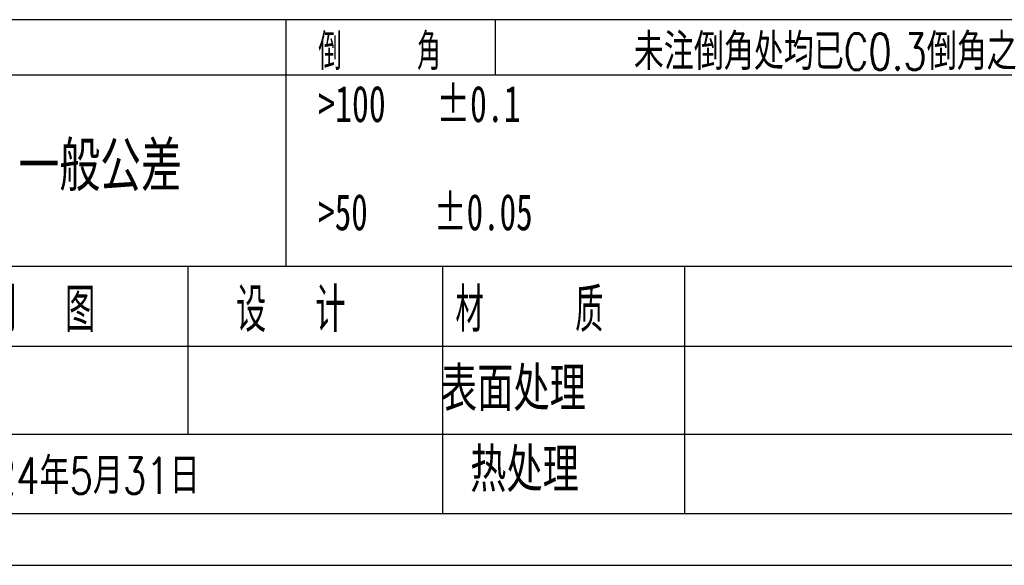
# Model space of a CAD drawing. Header units: millimetres. Extents: x 0 to 297, y 0 to 210.
# Tile 2 of 49: x 88 to 182, y 0 to 52. Entities that reach past the tile are written whole.
import ezdxf

# ---------------------------------------------------------------- set-up
doc = ezdxf.new("R2010")
doc.units = ezdxf.units.MM
doc.layers.add('图层0', color=7, linetype='Continuous', lineweight=25)
doc.styles.add('SLDTEXTSTYLE1', font='TXT', dxfattribs={"width": 0.75, "bigfont": 'bigfont'})
doc.styles.add('SLDTEXTSTYLE2', font='TXT', dxfattribs={"width": 0.583333, "bigfont": 'bigfont'})
doc.styles.add('SLDTEXTSTYLE3', font='TXT', dxfattribs={"width": 0.681818})
doc.styles.add('SLDTEXTSTYLE4', font='TXT', dxfattribs={"width": 0.666667})
doc.styles.add('SLDTEXTSTYLE7', font='TXT', dxfattribs={"width": 0.625, "bigfont": 'bigfont'})

msp = doc.modelspace()

# ---------------------------------------------------------------- linework, layer by layer
at = {"layer": '图层0'}
for p, q in [((292, 52.5), (5, 52.5)), ((113.177, 52.5), (113.177, 28.741)), ((133.321, 52.5), (133.321, 47.207)), ((47.757, 47.207), (221.353, 47.207)), ((221.353, 28.741), (5, 28.741)), ((103.741, 28.741), (103.741, 12.61)), ((128.274, 28.741), (128.274, 4.983)), ((151.548, 28.741), (151.548, 4.983)), ((221.353, 21.063), (47.757, 21.063)), ((47.757, 12.61), (198, 12.61)), ((5, 4.983), (292, 4.983)), ((0, 0), (297, 0))]:
    msp.add_line(p, q, dxfattribs=at)

# ---------------------------------------------------------------- texts
at = {"layer": '图层0', "attachment_point": 1}
for s, insert, char_height, style in [('倒    角', (116.302, 51.174), 3.5, 'SLDTEXTSTYLE2'), ('未注倒角处均已C0.3倒角之', (146.686, 51.174), 3.5, 'SLDTEXTSTYLE1'), ('>100   ±0.1', (116.302, 46.153), 3.5, 'SLDTEXTSTYLE3'), ('一般公差', (87.447, 40.788), 4.7625, 'SLDTEXTSTYLE1'), ('>50    ±0.05', (116.302, 35.738), 3.5, 'SLDTEXTSTYLE4'), ('制  图', (84.297, 26.696), 4.2333, 'SLDTEXTSTYLE7'), ('设  计', (108.378, 26.696), 4.2333, 'SLDTEXTSTYLE7'), ('材    质', (129.511, 26.696), 4.2333, 'SLDTEXTSTYLE2'), ('表面处理', (128.1, 19.095), 4.2333, 'SLDTEXTSTYLE1'), ('热处理', (130.923, 11.293), 4.2333, 'SLDTEXTSTYLE1'), ('2024年5月31日', (80.467, 10.363), 3.5, 'SLDTEXTSTYLE1')]:
    msp.add_mtext(s, dxfattribs=dict(at, insert=insert, char_height=char_height, style=style))

doc.saveas('drawing.dxf')
